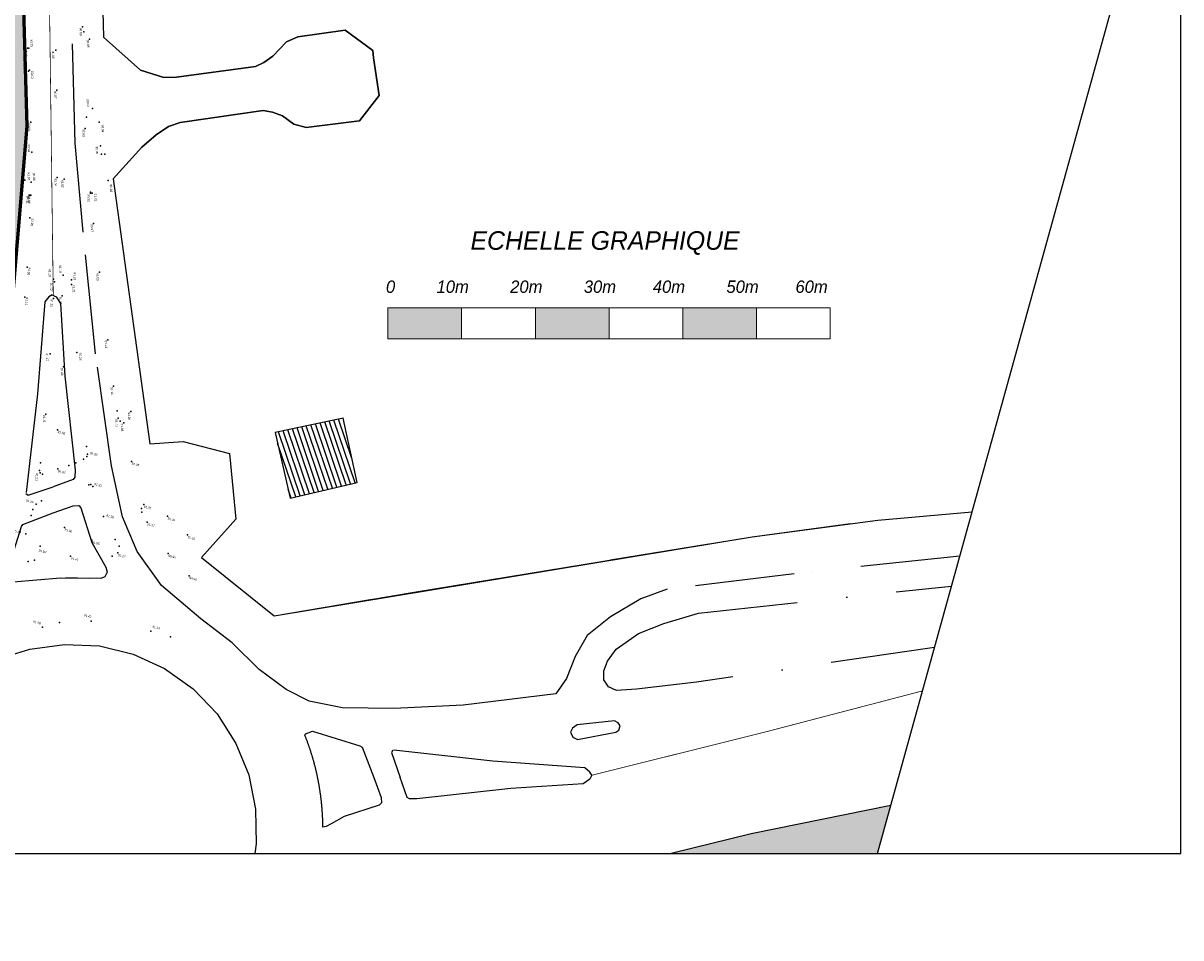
# Model space of a CAD drawing. Header units: centimetres. Extents: x 100159 to 224542, y -77011 to -2159.
# Tile 148 of 149: x 208835 to 224542, y -26326 to -13919. Entities that reach past the tile are written whole.
import ezdxf
from ezdxf.enums import TextEntityAlignment as Align
from ezdxf.xclip import XClip

# ---------------------------------------------------------------- set-up
doc = ezdxf.new("R2010")
doc.units = ezdxf.units.CM
doc.header["$XCLIPFRAME"] = 2
doc.linetypes.add('DASHDOT', pattern=[25.4, 12.7, -6.35, 0, -6.35])
doc.linetypes.add('Grille', pattern=[0.4, 0.2, -0.2])
doc.layers.get('0').update_dxf_attribs({"lineweight": 5})
for name, color, linetype in [('04-Pts-T', 7, 'Continuous'), ('04-Pts-T-Alt', 190, 'Continuous'), ('10', 252, 'Continuous'), ('15', 252, 'Continuous'), ('23', 63, 'Continuous'), ('DDL-PLAN MASSE PAYSAGE', 7, 'Continuous')]:
    doc.layers.add(name, color=color, linetype=linetype)
doc.layers.add('10 - PREAU - AUVENT', color=7, linetype='Continuous', lineweight=15, true_color=0xd5ba98)
doc.layers.add('24', color=7, linetype='Continuous', lineweight=15, true_color=0x99ad58)
doc.layers.add('22', color=250, linetype='Continuous', lineweight=60)
doc.layers.add('DDL-TEXTE', color=7, linetype='Continuous', lineweight=9)
doc.styles.add('Century Gothic italic', font='GOTHICI.TTF')
doc.styles.get("Standard").update_dxf_attribs({"font": 'arial.ttf'})

# ---------------------------------------------------------------- blocks, each defined once
blk = doc.blocks.new('17.07 CADASTRE')
at = {"layer": '15'}
h = blk.add_hatch(dxfattribs=at)
h.set_pattern_fill('ANSI31', color=252, scale=0.188172, angle=79.2095)
h.set_pattern_definition([(124.20954, (-395.85695, 19.11394), (-0.49407933, -0.3358963), [])])
h.paths.add_polyline_path([(298.11, 205.44), (305.78, 209.67), (301.89, 217.11), (294, 213)])
at = {"layer": '23'}
h = blk.add_hatch(dxfattribs=at)
h.set_pattern_fill('CROSS', color=9, scale=0.122312, angle=-74.5126)
h.set_pattern_definition([(285.487436, (-1752.3689, 119.6183), (0.95587097, -0.5410825), [0.38833935, -1.16501804]), (15.487436, (-1752.5042, 119.37936), (0.5410825, 0.95587097), [0.38833935, -1.16501804])])
h.paths.add_polyline_path([(296.56, 77.11), (237.11, 55.33), (234.33, 63.89), (230.22, 79.22), (287.33, 104.78), (286, 108.67), (283.76, 107.68), (283.59, 107.68), (284.56, 108.11), (281.78, 113.78), (279.56, 117), (276.89, 119.56), (274.22, 121.22), (271, 122.22), (267.22, 123.78), (264.11, 125.44), (253.89, 127.67), (249.22, 128.44), (241, 128.11), (233.11, 127.44), (216.89, 124.44), (201.67, 120.78), (176.22, 114.11), (165.56, 111.11), (124.56, 102.44), (122.33, 102.22), (76.78, 95.67), (65.22, 94.33), (35.44, 90.11), (31.67, 89.67), (13.22, 87.02), (13.22, 11), (305.95, 11), (306.33, 20.89), (306.46, 20.91), (306.78, 27.44), (306.56, 41.22), (304.89, 48.67)])
h.paths.add_polyline_path([(382.44, 188.11), (366.22, 179.89), (324.33, 156.22), (321.56, 150.11), (319.89, 143.22), (318.44, 140), (316.33, 136.44), (312.89, 132.22), (311, 129.56), (309.67, 127), (309.22, 124.89), (309.11, 121.56), (313, 67.11), (320.89, 34.56), (323.89, 23), (326.72, 11), (382.44, 11)])
h.paths.add_polyline_path([(114.44, 168.68), (114.56, 172.22), (114.77, 174.06), (114.89, 176.11), (115.44, 180), (117, 187), (119.81, 200.74), (131.78, 243.33), (132.67, 246.89), (134.33, 259.78), (123.89, 263.89), (95.59, 275.59), (95.78, 276.11), (116.44, 322.67), (114.87, 324.74), (110, 330.78), (101, 340.11), (94.78, 345.89), (88.11, 351.33), (84.33, 354.22), (77.67, 358.67), (70, 363), (64.67, 366.78), (62.67, 368.56), (61, 370.78), (59.67, 373.33), (57.44, 376.44), (55, 379.89), (50.44, 384.11), (47.78, 386.11), (42.89, 389.33), (34.78, 392.22), (29.78, 390.22), (28, 389.11), (23.44, 385.11), (19.6, 381.15), (45.33, 361.11), (41.87, 356.75), (41.56, 357), (39.11, 354), (13.22, 374.34), (13.22, 359.89), (17.11, 358.44), (17.56, 359.44), (21.11, 358), (20.78, 357), (22.56, 356.33), (22.89, 357.33), (29.22, 354.89), (26.33, 347.67), (22.89, 349), (21.56, 345.67), (17.89, 347.11), (18.56, 348.89), (13.22, 350.98), (13.22, 268.87), (22.44, 266.33), (20.33, 258.44), (13.22, 260.47), (13.22, 114.19), (18.44, 116), (18.89, 112.78), (28.89, 113.33), (38.67, 115.78), (41.33, 115.78), (59.33, 118.67), (82, 120.33), (98.22, 123.11), (115.89, 127.89), (114.89, 141.89), (114.85, 142.7), (114.56, 146.67), (114.43, 152.18), (114.22, 157), (114.26, 160.23), (114.22, 161.89), (114.12, 164.5), (114.33, 166.89)])
h.paths.add_polyline_path([(35.89, 199), (33.22, 200.11), (35, 204.22), (37.56, 203)], flags=16)
h.paths.add_polyline_path([(48.22, 318.56), (43.78, 319.56), (44.33, 321.78), (38.89, 323), (39, 323.78), (35, 324.67), (35.11, 325.33), (31.56, 326.11), (33.44, 334.67), (40.44, 333), (40.22, 332.11), (43.22, 331.44), (42.89, 330), (46, 329.33), (49, 342.56), (55.11, 337.44), (53, 328.56), (50.67, 329.11)], flags=16)
h.paths.add_polyline_path([(23.89, 322.56), (20.56, 323.22), (21.11, 326.22), (24.56, 325.56)], flags=16)
h.paths.add_polyline_path([(19.67, 324.11), (14.11, 325.22), (14.56, 327.89), (20.22, 326.78)], flags=16)
h.paths.add_polyline_path([(57.56, 349), (56.56, 349.78), (56, 349.11), (53.67, 350.78), (54, 351.44), (50.56, 354.11), (52.89, 357.33), (53.67, 356.89), (54.44, 358), (53.78, 358.56), (59.67, 366.33), (64.44, 362.56), (60.44, 357.11), (64.44, 353.78), (61.89, 350.56), (59.89, 352.11)], flags=16)
h.paths.add_polyline_path([(38.67, 373.44), (35.78, 375.89), (35.44, 375.56), (32.33, 378), (33.11, 379.11), (30, 381.44), (32.44, 384.78), (35.56, 382.22), (36, 382.89), (36.89, 382.33), (37.89, 383.67), (40.44, 381.44), (42.89, 384.67), (47.78, 380.89), (42.89, 374.56), (40.78, 376.22)], flags=16)
h.paths.add_polyline_path([(64.78, 393.22), (55, 404.11), (51.33, 405.89), (50, 405.22), (47.89, 404.56), (45.56, 404.56), (44.78, 404.67), (43.89, 405.11), (34.78, 392.22), (42.89, 389.33), (47.78, 386.11), (50.44, 384.11), (55, 379.89), (57.44, 376.44), (59.67, 373.33), (61, 370.78), (62.67, 368.56), (64.67, 366.78), (70, 363), (77.67, 358.67), (84.33, 354.22), (88.11, 351.33), (94.78, 345.89), (101, 340.11), (110, 330.78), (112.55, 327.62), (117, 349.11), (122, 359.22), (113.22, 363.67), (115.33, 367.89), (104.33, 373.44), (104.11, 373), (103.67, 373.22), (103.89, 373.67)])
h.paths.add_polyline_path([(60.67, 391.56), (67.11, 388.33), (66.33, 386.67), (70.78, 384.44), (67.33, 377.44), (61, 380.56), (61.67, 381.89), (57, 384.22)], flags=16)
h.paths.add_polyline_path([(56.11, 388.78), (44.67, 394.44), (48.11, 401.22), (52.44, 399.11), (52.56, 399.56), (55.44, 398.11), (53.89, 395), (58.11, 393)], flags=16)
h.paths.add_polyline_path([(74.33, 380.89), (79.67, 378.22), (80.33, 379.56), (83.44, 378.11), (79.33, 369.89), (70.89, 374.22)], flags=16)
h.paths.add_polyline_path([(87.44, 378.44), (92.44, 376), (90.56, 372.33), (90, 372.67), (88.56, 369.78), (93.89, 367.22), (90.67, 360.78), (81, 365.56)], flags=16)
h.paths.add_polyline_path([(97.44, 368.11), (107.67, 363.11), (104.56, 356.78), (94.33, 361.78)], flags=16)
h.paths.add_polyline_path([(109.22, 359.89), (112.44, 358.22), (111.78, 357), (113.22, 356.22), (114.44, 358.67), (117.67, 357), (111, 343.44), (106.67, 345.56), (108, 348.33), (104.44, 350.11)], flags=16)
h.paths.add_polyline_path([(138.33, 392.33), (139.44, 392.67), (142.29, 398.36), (133.89, 402.56), (137.22, 409.44), (142.67, 406.67), (143.56, 408.44), (146.6, 406.98), (147.11, 408), (146.95, 409.78), (132.14, 409.78), (130.22, 406), (122.67, 409.78), (88.63, 409.78), (92.22, 408), (85.44, 394.44), (81.67, 396.33), (82.67, 398.44), (80.56, 399.56), (81.67, 401.67), (77.44, 403.78), (80.48, 409.78), (77.24, 409.78), (74.89, 405), (69.44, 407.78), (69.89, 408.78), (67.86, 409.78), (56.29, 409.78), (58.44, 408.67), (64.44, 402), (64.89, 402.33), (65.11, 402), (64.78, 401.67), (68.22, 397.78), (70.67, 396.56), (71.67, 398.67), (76.33, 396.33), (75.33, 394.22), (83.33, 390.22), (84.33, 392.33), (89, 390), (88.22, 388.33), (88.56, 388.11), (88.44, 387.78), (96, 383.89), (97, 386), (105.44, 381.78), (104.44, 379.67), (118, 372.89), (119.06, 372.48), (121, 372.11), (123.44, 372.22), (123.33, 372.67), (123.78, 372.78), (123.89, 372.33), (124.56, 372.56), (126.5, 373.57), (127.44, 374.27), (128.11, 375.06), (128.81, 376.04), (120.78, 380.22), (120.89, 380.44), (117.44, 382.11), (119.89, 386.78), (123.22, 385.11), (123.78, 386.11), (131.91, 381.93), (136.22, 390.56), (136.42, 390.75), (136.56, 391), (137.44, 391.78)])
h.paths.add_polyline_path([(94.78, 396.22), (95.11, 397), (90.89, 399.11), (93, 403.33), (93.89, 402.89), (95.33, 405.67), (98, 404.33), (98.33, 405), (101.89, 403.11), (101.67, 402.56), (104.56, 401.11), (101.11, 394), (98.11, 395.56), (97.67, 394.67)], flags=16)
h.paths.add_polyline_path([(104.78, 389.44), (108.22, 396.33), (118.67, 391.22), (115.67, 385.22), (112.89, 386.56), (112.44, 385.67)], flags=16)
at = {"color": 0, "linetype": 'Continuous'}
for points in [[(13.22, 11), (382.44, 11), (382.44, 409.78), (13.22, 409.78), (13.22, 11)], [(249, 289.89), (259.44, 255.78)], [(288.89, 264.89), (283.33, 262.44), (282.11, 261.44), (280.89, 259.22), (280, 258.11), (279.11, 257.33), (269.78, 253.33), (268.22, 252.89), (265.11, 253), (259.44, 255.78)], [(259.44, 255.78), (265.11, 253), (268.22, 252.89), (269.78, 253.33), (279.11, 257.33), (280, 258.11), (280.89, 259.22), (282.11, 261.44), (283.33, 262.44), (288.89, 264.89)], [(265.44, 238.67), (267.89, 243.56), (269.22, 245.56), (270.44, 247), (271.78, 247.89), (281.56, 252.22), (282.78, 252.33), (284.11, 252.22), (285.78, 251.56), (287.44, 251.56), (293.78, 254.22), (295.33, 258), (293.33, 262.44), (293, 263.33), (288.89, 264.89)], [(288.89, 264.89), (293, 263.33), (293.33, 262.44)], [(293.33, 262.44), (295.33, 258), (293.78, 254.22), (287.44, 251.56), (285.78, 251.56), (284.11, 252.22), (282.78, 252.33), (281.56, 252.22), (271.78, 247.89), (270.44, 247), (269.22, 245.56), (267.89, 243.56), (265.44, 238.67), (279, 207.33), (283, 208.78)], [(356.22, 216.44), (371.11, 222.78), (382.44, 227.01)], [(279, 207.33), (283, 208.78), (289.11, 208.89), (292.11, 201), (289.22, 195.11), (300.11, 190.44), (356.22, 216.44)], [(382.44, 188.11), (366.22, 179.89), (324.33, 156.22), (321.56, 150.11), (319.89, 143.22), (318.44, 140), (316.33, 136.44), (312.89, 132.22), (311, 129.56), (309.67, 127), (309.22, 124.89), (309.11, 121.56), (313, 67.11), (320.89, 34.56), (323.89, 23), (326.72, 11)]]:
    blk.add_lwpolyline(points, dxfattribs=at)
at = {"color": 0, "linetype": 'DASHDOT'}
for points in [[(382.44, 221.14), (362.67, 213.33), (347.56, 207.11), (344.67, 205), (341.56, 201.78), (339.33, 198.67), (338.56, 195.67), (338.22, 192.67), (337.44, 190.44), (326.44, 185.89), (318, 183.11), (311.67, 181.44), (307.33, 181.11), (304.11, 181.78), (300.11, 183.33), (295.89, 185.67), (291.22, 187.56), (285.22, 190.33), (281.11, 193.67), (278.11, 197.44), (275, 203.33), (269.22, 216.56), (263.56, 231.11), (259.56, 241.78), (236.11, 317.67)], [(356.22, 216.44), (371.11, 222.78), (382.44, 227.01)], [(261.89, 222.33), (261.56, 222), (261.22, 221.22), (263.44, 209.67), (265.44, 197), (265.78, 196.89), (268.56, 198.78)], [(261.89, 222.33), (262.44, 222.22), (263.22, 221.56), (266.22, 212.78), (270.67, 201.56), (270.89, 200.67), (270.78, 200.33), (268.56, 198.78)], [(316.56, 198.11), (356.22, 216.44)], [(382.44, 209.04), (381.89, 208.78), (354.33, 196.67), (347.22, 193.78), (344.78, 192.89), (343.67, 193.11), (342.89, 193.78), (342.56, 194.89), (342.67, 196.22), (343.33, 198), (345.56, 200.67), (348.33, 202.78), (352.22, 205.22), (382.44, 217.18)], [(279, 207.33), (283, 208.78), (289.11, 208.89), (292.11, 201), (289.22, 195.11), (300.11, 190.44), (316.56, 198.11)], [(269.44, 195.56), (271.67, 197.11), (272.33, 197.33), (272.67, 197.11), (275.22, 193.22), (277.78, 190.67), (278.11, 190.11), (278, 189.44), (277.56, 189.11), (272.56, 187.78)], [(272.56, 187.78), (266.89, 185.67), (266.33, 185.67), (265.78, 186.44), (266, 192.78), (266.11, 193.11), (269.44, 195.56)], [(341.11, 187.33), (340.67, 186.78), (340.56, 186.22), (341, 185.67), (341.67, 185.56), (346.11, 187.78), (346.44, 188.11), (346.44, 188.67), (346.11, 189), (345.56, 189.11), (341.11, 187.33)], [(344.64, 181.65), (344.3, 181.98), (343.52, 182.31), (331.98, 180.02), (319.32, 177.95), (319.22, 177.62), (321.12, 174.85)], [(268.78, 176.44), (271.22, 178), (275.33, 179.78), (279.67, 180.78), (284.11, 180.89), (288.44, 180.22), (292.67, 178.67), (296.44, 176.44), (299.78, 173.44), (302.44, 170), (304.44, 166), (305.67, 161.78), (306.11, 158.89), (306, 155.89), (305.33, 151.56), (303.89, 147.33)], [(344.64, 181.65), (344.53, 181.1), (343.87, 180.31), (335.11, 177.26), (323.91, 172.76), (323.02, 172.53), (322.69, 172.64), (321.12, 174.85)], [(308, 176.77), (308, 177), (308.77, 177.56), (315.11, 177.37), (315.44, 177.26), (317.9, 173.94)], [(317.9, 173.94), (319.47, 171.73), (319.7, 171.07), (319.48, 170.73), (315.6, 168.15), (314.24, 166.78), (313.69, 166.29), (313.32, 166.11)]]:
    blk.add_lwpolyline(points, dxfattribs=at)
at = {"color": 7, "linetype": 'Continuous'}
for points in [[(356.22, 216.44), (371.11, 222.78), (382.44, 227.01)], [(316.56, 198.11), (356.22, 216.44)], [(279, 207.33), (283, 208.78), (289.11, 208.89), (292.11, 201), (289.22, 195.11), (300.11, 190.44), (316.56, 198.11)]]:
    blk.add_lwpolyline(points, dxfattribs=at)
blk.add_lwpolyline([(298.11, 205.44), (305.78, 209.67), (301.89, 217.11), (294, 213)], close=True)
at = {"color": 0, "linetype": 'DASHDOT'}
blk.add_ellipse((282.57, 157.4), major_axis=(-10.01, 30.38), ratio=0.999272, start_param=4.669801, end_param=5.044662, dxfattribs=at)
at = {"layer": '10', "linetype": 'Grille', "ltscale": 500, "const_width": 0.0941, "flags": 128}
for points in [[(262.04, 222.3), (244.86, 281.35), (237.14, 303.35), (232.27, 321.48), (226.85, 341.7), (223.6, 364.22), (221.44, 382.56), (221.49, 390.28), (221.56, 402.33), (222.09, 409.78)], [(344.64, 181.65), (364.33, 192.78), (382.44, 203.29)]]:
    blk.add_lwpolyline(points, dxfattribs=at)
at = {"layer": '10 - PREAU - AUVENT'}
blk.add_ellipse((282.57, 157.4), major_axis=(-10.01, 30.38), ratio=0.999272, start_param=6.167546, end_param=6.359442, dxfattribs=at)
at = {"layer": '22', "color": 0, "linetype": 'Continuous'}
blk.add_lwpolyline([(115.89, 127.89), (123.64, 128.58), (129.9, 126.5), (134.29, 125.69), (147.72, 126.5), (159.3, 128.47), (162.54, 128.58), (210.69, 143.05), (219.72, 146.76), (228.4, 151.39), (238.94, 158.8), (246.81, 164.7), (257.34, 172.92), (257.8, 173.15), (261.62, 178.59), (262.66, 181.6), (263.24, 185.42), (263.13, 187.04), (261.39, 198.04), (253.06, 242.25), (244.26, 270.84), (234.88, 302.91)], dxfattribs=at)
blk = doc.blocks.new('04-Pts-T')
at = {"color": 0}
blk.add_point((0, 0), dxfattribs=at)
at = {"layer": '04-Pts-T-Alt'}
blk.add_attdef('ALT', text='', height=0.15, dxfattribs=at).set_placement((0.1, -0.1), align=Align.TOP_LEFT)

msp = doc.modelspace()

# ---------------------------------------------------------------- hatches: boundary and pattern name
at = {"layer": '24', "true_color": 0x898989}
h = msp.add_hatch(dxfattribs=at)
h.set_pattern_fill('AR-SAND', color=252, angle=179.99948)
h.set_pattern_definition([(217.499484, (0.38, 29043.17), (1.59959, -48.941337), [0, -38.607999, 0, -43.179999, 0, -41.274999]), (187.499484, (0.38, 29043.17), (-44.952973, -71.682103), [0, -20.827999, 0, -34.797999, 0, -13.3349996]), (147.499483, (31.622, 29043.17), (-79.099236, -0.143005), [0, -12.6999996, 0, -45.7199986, 0, -59.689998]), (137.499483, (31.62, 29043.17), (-76.355844, -22.292243), [0, -6.35, 0, -29.971999, 0, -34.289999])])
edge = h.paths.add_edge_path()
edge.add_line((208786, -11169.3), (208776.8, -11086.3))
edge.add_line((208776.8, -11086.3), (208764.2, -10988.2))
edge.add_line((208764.2, -10988.2), (208749.9, -10890.9))
edge.add_line((208749.9, -10890.9), (208733.5, -10794.8))
edge.add_line((208733.5, -10794.8), (208714.7, -10700.1))
edge.add_line((208714.7, -10700.1), (208693.2, -10607.3))
edge.add_line((208693.2, -10607.3), (208668.8, -10516.8))
edge.add_line((208668.8, -10516.8), (208641.1, -10429.4))
edge.add_line((208641.1, -10429.4), (208609.9, -10345.9))
edge.add_line((208609.9, -10345.9), (208575.3, -10267.4))
edge.add_line((208575.3, -10267.4), (208537.4, -10195.1))
edge.add_line((208537.4, -10195.1), (208496.7, -10130.6))
edge.add_line((208496.7, -10130.6), (208454.5, -10075.4))
edge.add_line((208454.5, -10075.4), (208409.4, -10027.4))
edge.add_line((208409.4, -10027.4), (208358.6, -9983.4))
edge.add_line((208358.6, -9983.4), (208302.4, -9943.8))
edge.add_line((208302.4, -9943.8), (208241.2, -9909.1))
edge.add_line((208241.2, -9909.1), (208227.2, -9902.8))
edge.add_arc((207978.7, -10663.3), 800, 71.90186, 73.46058)
edge.add_line((208206.4, -9896.4), (208304.6, -12834.2))
edge.add_line((208304.6, -12834.2), (208300.4, -14543.9))
edge.add_line((208300.4, -14543.9), (208277.5, -16677.7))
edge.add_line((208277.5, -16677.7), (208228.3, -17152.2))
edge.add_line((208228.3, -17152.2), (208281.6, -18398.8))
edge.add_line((208281.6, -18398.8), (208001.5, -20372))
edge.add_line((208001.5, -20372), (207668.1, -21358.6))
edge.add_line((207668.1, -21358.6), (206774.5, -22345.2))
edge.add_line((206774.5, -22345.2), (204987.3, -22971.8))
edge.add_line((204987.3, -22971.8), (202093.2, -23611.8))
edge.add_line((202093.2, -23611.8), (199906, -23838.4))
edge.add_line((199906, -23838.4), (197745.4, -23918.4))
edge.add_line((197745.4, -23918.4), (196398.4, -23771.7))
edge.add_line((196398.4, -23771.7), (195384.8, -23478.4))
edge.add_line((195384.8, -23478.4), (193984.4, -23291.7))
edge.add_line((193984.4, -23291.7), (192717.4, -22851.7))
edge.add_line((192717.4, -22851.7), (192370.7, -22718.4))
edge.add_line((192370.7, -22718.4), (191593.9, -23134.9))
edge.add_line((191593.9, -23134.9), (192407.9, -23283.8))
edge.add_line((192407.9, -23283.8), (192989, -23674.7))
edge.add_line((192989, -23674.7), (193416.6, -23882.5))
edge.add_line((193416.6, -23882.5), (194814.9, -24180.6))
edge.add_line((194814.9, -24180.6), (196056.4, -24307.6))
edge.add_line((196056.4, -24307.6), (196391.6, -24387.7))
edge.add_line((196391.6, -24387.7), (201734.5, -24272.4))
edge.add_line((201734.5, -24272.4), (202764.4, -24149.2))
edge.add_line((202764.4, -24149.2), (203785, -23921.4))
edge.add_line((203785, -23921.4), (205074.2, -23461.6))
edge.add_line((205074.2, -23461.6), (206048, -23080.3))
edge.add_line((206048, -23080.3), (207360.2, -22537.5))
edge.add_line((207360.2, -22537.5), (207414.2, -22526.9))
edge.add_line((207414.2, -22526.9), (207959.8, -22078.1))
edge.add_line((207959.8, -22078.1), (208151.9, -21799.4))
edge.add_line((208151.9, -21799.4), (208319.6, -21424.5))
edge.add_line((208319.6, -21424.5), (208353.8, -21255.3))
edge.add_line((208353.8, -21255.3), (208488, -20079.7))
edge.add_line((208488, -20079.7), (208889.4, -15314))
edge.add_line((208889.4, -15314), (208799.8, -12135.9))
edge.add_line((208799.8, -12135.9), (208786, -11169.3))
at = {"layer": 'DDL-TEXTE', "linetype": 'Continuous'}
h = msp.add_hatch(dxfattribs=at)
h.set_pattern_fill('ANGLE', color=256)
h.set_pattern_definition([(0, (0, 0), (0, 6.985), [5.08, -1.905]), (90, (0, 0), (-6.985, 4e-16), [5.08, -1.905])])
h.paths.add_polyline_path([(214784.3, -18201.6), (214784.3, -17779.6), (213784.3, -17779.6), (213784.3, -18201.6)])
h.paths.add_polyline_path([(216784.3, -18201.6), (216784.3, -17779.6), (215784.3, -17779.6), (215784.3, -18201.6)])
h.paths.add_polyline_path([(217784.3, -17779.6), (217784.3, -18201.6), (218784.3, -18201.6), (218784.3, -17779.6)])

# ---------------------------------------------------------------- linework, layer by layer
for p, q in [((213784.3, -17779.6), (214784.3, -17779.6)), ((214784.3, -17779.6), (214784.3, -17779.6)), ((214784.3, -17779.6), (214784.3, -18201.6)), ((215784.3, -18201.6), (215784.3, -17779.6)), ((215784.3, -17779.6), (216784.3, -17779.6)), ((216784.3, -17779.6), (216784.3, -18201.6)), ((217784.3, -18201.6), (217784.3, -17779.6)), ((217784.3, -17779.6), (218784.3, -17779.6)), ((218784.3, -17779.6), (218784.3, -18201.6)), ((219784.3, -18201.6), (219784.3, -17779.6)), ((214784.3, -18201.6), (215784.3, -18201.6)), ((216784.3, -18201.6), (217784.3, -18201.6)), ((218784.3, -18201.6), (219784.3, -18201.6))]:
    msp.add_line(p, q, dxfattribs=at)
msp.add_lwpolyline([(213784.3, -17779.6), (219784.3, -17779.6), (219784.3, -18201.6), (213784.3, -18201.6)], close=True, dxfattribs=at)

# ---------------------------------------------------------------- block references
at = {"layer": '04-Pts-T'}
ref = msp.add_blockref('04-Pts-T', (209639.7, -13970.7, 9063), dxfattribs=dict(at, xscale=99.99999999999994, yscale=99.99999999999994, zscale=99.99999999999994, rotation=272.3074804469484))
ref.add_attrib('ALT', '90.63', dxfattribs={"layer": '04-Pts-T-Alt', "height": 30, "rotation": 272.30748}).set_placement((209630.1, -13981, 9063), align=Align.TOP_LEFT)
at = {"layer": '04-Pts-T', "xscale": 99.99999999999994, "yscale": 99.99999999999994, "zscale": 99.99999999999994}
for p, rotation in [((209660.4, -14034.5), 272.3074804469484), ((209695.3, -15195.1), 345.2074804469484), ((209896.4, -15696.7), 345.2074804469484), ((209943.8, -15694), 345.2074804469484), ((209749.3, -16213), 345.2074804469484), ((210110.1, -19178.5), 345.2074804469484), ((210152.8, -19318.9), 345.2074804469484), ((209696.3, -19661.6, 9133), 345.2074804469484), ((209070.4, -19884.5, 9132), 272.3074804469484), ((209452.6, -19917.8, 9138), 345.2074804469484), ((209548.1, -19882.1), 345.2074804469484), ((209654.1, -19834.9, 9136), 345.2074804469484), ((209698.6, -19798.4), 345.2074804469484), ((209065.8, -20019.5), 345.2074804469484), ((209096.9, -20035.3, 9135), 345.2074804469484), ((209724.9, -20179.3, 9133), 345.2074804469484), ((209779, -20205.4, 9131), 345.2074804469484), ((209083, -20398.6, 9139), 345.2074804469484), ((208964.8, -20518, 9139), 345.2074804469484), ((210439.8, -20501.2), 345.2074804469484), ((210443.7, -20553.8, 9109), 345.2074804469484), ((208944.6, -20599.1), 345.2074804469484), ((210084, -20923.3, 9125), 345.2074804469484), ((210136.1, -21014.2, 9125), 345.2074804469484), ((208987, -21203.6), 345.2074804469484), ((210040.7, -21147.3, 9131), 345.2074804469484), ((208902.5, -21221.4, 9154), 345.2074804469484), ((209328.9, -22048.1, 9158), 345.2074804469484), ((210835.1, -22244.2, 9101), 345.2074804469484)]:
    msp.add_blockref('04-Pts-T', p, dxfattribs=dict(at, rotation=rotation))
at = {"layer": '04-Pts-T'}
ref = msp.add_blockref('04-Pts-T', (209736.9, -14134.8, 9065), dxfattribs=dict(at, xscale=99.99999999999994, yscale=99.99999999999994, zscale=99.99999999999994, rotation=272.3074804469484))
ref.add_attrib('ALT', '90.65', dxfattribs={"layer": '04-Pts-T-Alt', "height": 30, "rotation": 272.30748}).set_placement((209727.3, -14145.2, 9065), align=Align.TOP_LEFT)
ref = msp.add_blockref('04-Pts-T', (208895.6, -14257.1, 9078), dxfattribs=dict(at, xscale=99.99999999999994, yscale=99.99999999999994, zscale=99.99999999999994, rotation=272.3074804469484))
ref.add_attrib('ALT', '90.78', dxfattribs={"layer": '04-Pts-T-Alt', "height": 30, "rotation": 272.30748}).set_placement((208886, -14267.5, 9078), align=Align.TOP_LEFT)
ref = msp.add_blockref('04-Pts-T', (208909.8, -14256.6, 9075), dxfattribs=dict(at, xscale=99.99999999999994, yscale=99.99999999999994, zscale=99.99999999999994, rotation=272.3074804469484))
ref.add_attrib('ALT', '90.75', dxfattribs={"layer": '04-Pts-T-Alt', "height": 30, "rotation": 272.30748}).set_placement((208960.8, -14138.4, 9075), align=Align.TOP_LEFT)
ref = msp.add_blockref('04-Pts-T', (209276.2, -14284.8, 9080), dxfattribs=dict(at, xscale=99.99999999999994, yscale=99.99999999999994, zscale=99.99999999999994, rotation=272.3074804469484))
ref.add_attrib('ALT', '90.80', dxfattribs={"layer": '04-Pts-T-Alt', "height": 30, "rotation": 272.30748}).set_placement((209254.2, -14294.1, 9080), align=Align.TOP_LEFT)
ref = msp.add_blockref('04-Pts-T', (208907.4, -14568.6, 9083), dxfattribs=dict(at, xscale=99.99999999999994, yscale=99.99999999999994, zscale=99.99999999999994, rotation=272.3074804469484))
ref.add_attrib('ALT', '90.83', dxfattribs={"layer": '04-Pts-T-Alt', "height": 30, "rotation": 272.30748}).set_placement((208866.7, -14458.6, 9083), align=Align.TOP_LEFT)
ref = msp.add_blockref('04-Pts-T', (208921.5, -14558.1, 9080), dxfattribs=dict(at, xscale=99.99999999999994, yscale=99.99999999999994, zscale=99.99999999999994, rotation=272.3074804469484))
ref.add_attrib('ALT', '90.80', dxfattribs={"layer": '04-Pts-T-Alt', "height": 30, "rotation": 272.30748}).set_placement((208971.5, -14567.8, 9080), align=Align.TOP_LEFT)
ref = msp.add_blockref('04-Pts-T', (209294.1, -14826.4, 9087), dxfattribs=dict(at, xscale=99.99999999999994, yscale=99.99999999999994, zscale=99.99999999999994, rotation=272.3074804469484))
ref.add_attrib('ALT', '90.87', dxfattribs={"layer": '04-Pts-T-Alt', "height": 30, "rotation": 272.30748}).set_placement((209284.6, -14836.8, 9087), align=Align.TOP_LEFT)
ref = msp.add_blockref('04-Pts-T', (209777.4, -15075.7, 9082), dxfattribs=dict(at, xscale=99.99999999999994, yscale=99.99999999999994, zscale=99.99999999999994, rotation=272.3074804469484))
ref.add_attrib('ALT', '90.82', dxfattribs={"layer": '04-Pts-T-Alt', "height": 30, "rotation": 272.30748}).set_placement((209726.4, -14947.7, 9082), align=Align.TOP_LEFT)
ref = msp.add_blockref('04-Pts-T', (208939.9, -15262.8, 9088), dxfattribs=dict(at, xscale=99.99999999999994, yscale=99.99999999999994, zscale=99.99999999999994, rotation=272.3074804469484))
ref.add_attrib('ALT', '90.88', dxfattribs={"layer": '04-Pts-T-Alt', "height": 30, "rotation": 272.30748}).set_placement((208930.3, -15273.2, 9088), align=Align.TOP_LEFT)
ref = msp.add_blockref('04-Pts-T', (209677.9, -15346.1, 9083), dxfattribs=dict(at, xscale=99.99999999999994, yscale=99.99999999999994, zscale=99.99999999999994, rotation=272.3074804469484))
ref.add_attrib('ALT', '90.83', dxfattribs={"layer": '04-Pts-T-Alt', "height": 30, "rotation": 272.30748}).set_placement((209668.3, -15356.5, 9083), align=Align.TOP_LEFT)
ref = msp.add_blockref('04-Pts-T', (209867.4, -15261.5, 9094), dxfattribs=dict(at, xscale=99.99999999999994, yscale=99.99999999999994, zscale=99.99999999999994, rotation=272.3074804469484))
ref.add_attrib('ALT', '90.94', dxfattribs={"layer": '04-Pts-T-Alt', "height": 30, "rotation": 272.30748}).set_placement((209928.4, -15295.5, 9094), align=Align.TOP_LEFT)
ref = msp.add_blockref('04-Pts-T', (208951.3, -15667.4, 9094), dxfattribs=dict(at, xscale=99.99999999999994, yscale=99.99999999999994, zscale=99.99999999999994, rotation=272.3074804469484))
ref.add_attrib('ALT', '90.94', dxfattribs={"layer": '04-Pts-T-Alt', "height": 30, "rotation": 272.30748}).set_placement((208925.6, -15562.3, 9094), align=Align.TOP_LEFT)
ref = msp.add_blockref('04-Pts-T', (209886.4, -15582.4, 9085), dxfattribs=dict(at, xscale=99.99999999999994, yscale=99.99999999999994, zscale=99.99999999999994, rotation=272.3074804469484))
ref.add_attrib('ALT', '90.85', dxfattribs={"layer": '04-Pts-T-Alt', "height": 30, "rotation": 272.30748}).set_placement((209848.6, -15591.8, 9085), align=Align.TOP_LEFT)
ref = msp.add_blockref('04-Pts-T', (208856.2, -16050.5, 9107), dxfattribs=dict(at, xscale=99.99999999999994, yscale=99.99999999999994, zscale=99.99999999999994, rotation=272.3074804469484))
ref.add_attrib('ALT', '91.07', dxfattribs={"layer": '04-Pts-T-Alt', "height": 30, "rotation": 272.30748}).set_placement((208924.4, -15943.9, 9107), align=Align.TOP_LEFT)
ref = msp.add_blockref('04-Pts-T', (208945.3, -16073.6, 9098), dxfattribs=dict(at, xscale=99.99999999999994, yscale=99.99999999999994, zscale=99.99999999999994, rotation=272.3074804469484))
ref.add_attrib('ALT', '90.98', dxfattribs={"layer": '04-Pts-T-Alt', "height": 30, "rotation": 272.30748}).set_placement((208995.2, -15949, 9098), align=Align.TOP_LEFT)
ref = msp.add_blockref('04-Pts-T', (209297.8, -16014.5, 9104), dxfattribs=dict(at, xscale=99.99999999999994, yscale=99.99999999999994, zscale=99.99999999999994, rotation=272.3074804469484))
ref.add_attrib('ALT', '91.04', dxfattribs={"layer": '04-Pts-T-Alt', "height": 30, "rotation": 272.30748}).set_placement((209288.2, -16024.9, 9104), align=Align.TOP_LEFT)
ref = msp.add_blockref('04-Pts-T', (209390.9, -16033.6, 9102), dxfattribs=dict(at, xscale=99.99999999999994, yscale=99.99999999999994, zscale=99.99999999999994, rotation=272.3074804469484))
ref.add_attrib('ALT', '91.02', dxfattribs={"layer": '04-Pts-T-Alt', "height": 30, "rotation": 272.30748}).set_placement((209381.3, -16044, 9102), align=Align.TOP_LEFT)
ref = msp.add_blockref('04-Pts-T', (209990.3, -16054.7, 9083), dxfattribs=dict(at, xscale=99.99999999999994, yscale=99.99999999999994, zscale=99.99999999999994, rotation=272.3074804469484))
ref.add_attrib('ALT', '90.83', dxfattribs={"layer": '04-Pts-T-Alt', "height": 30, "rotation": 272.30748}).set_placement((210040.6, -16107, 9083), align=Align.TOP_LEFT)
ref = msp.add_blockref('04-Pts-T', (208914.3, -16252.5, 9111), dxfattribs=dict(at, xscale=99.99999999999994, yscale=99.99999999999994, zscale=99.99999999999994, rotation=272.3074804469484))
ref.add_attrib('ALT', '91.11', dxfattribs={"layer": '04-Pts-T-Alt', "height": 30, "rotation": 272.30748}).set_placement((208904.7, -16262.9, 9111), align=Align.TOP_LEFT)
ref = msp.add_blockref('04-Pts-T', (208928.3, -16251.2, 9097), dxfattribs=dict(at, xscale=99.99999999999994, yscale=99.99999999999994, zscale=99.99999999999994, rotation=272.3074804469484))
ref.add_attrib('ALT', '90.97', dxfattribs={"layer": '04-Pts-T-Alt', "height": 30, "rotation": 272.30748}).set_placement((208918.7, -16261.6, 9097), align=Align.TOP_LEFT)
ref = msp.add_blockref('04-Pts-T', (208939.7, -16252.2, 9101), dxfattribs=dict(at, xscale=99.99999999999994, yscale=99.99999999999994, zscale=99.99999999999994, rotation=272.3074804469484))
ref.add_attrib('ALT', '91.01', dxfattribs={"layer": '04-Pts-T-Alt', "height": 30, "rotation": 272.30748}).set_placement((208930.1, -16262.6, 9101), align=Align.TOP_LEFT)
ref = msp.add_blockref('04-Pts-T', (209746.8, -16225.8, 9092), dxfattribs=dict(at, xscale=99.99999999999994, yscale=99.99999999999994, zscale=99.99999999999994, rotation=272.3074804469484))
ref.add_attrib('ALT', '90.92', dxfattribs={"layer": '04-Pts-T-Alt', "height": 30, "rotation": 272.30748}).set_placement((209737.2, -16236.2, 9092), align=Align.TOP_LEFT)
ref = msp.add_blockref('04-Pts-T', (209772.7, -16223.8, 9102), dxfattribs=dict(at, xscale=99.99999999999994, yscale=99.99999999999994, zscale=99.99999999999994, rotation=272.3074804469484))
ref.add_attrib('ALT', '91.02', dxfattribs={"layer": '04-Pts-T-Alt', "height": 30, "rotation": 272.30748}).set_placement((209830.9, -16230.2, 9102), align=Align.TOP_LEFT)
ref = msp.add_blockref('04-Pts-T', (208924.1, -16559.9, 9105), dxfattribs=dict(at, xscale=100, yscale=100, zscale=100, rotation=263.3074804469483))
ref.add_attrib('ALT', '91.05', dxfattribs={"layer": '04-Pts-T-Alt', "height": 30, "rotation": 263.30748}).set_placement((208979.1, -16571.3, 9105), align=Align.TOP_LEFT)
ref = msp.add_blockref('04-Pts-T', (209791.3, -16635.8, 9097), dxfattribs=dict(at, xscale=99.99999999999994, yscale=99.99999999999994, zscale=99.99999999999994, rotation=272.3074804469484))
ref.add_attrib('ALT', '90.97', dxfattribs={"layer": '04-Pts-T-Alt', "height": 30, "rotation": 272.30748}).set_placement((209781.8, -16646.2, 9097), align=Align.TOP_LEFT)
ref = msp.add_blockref('04-Pts-T', (208887.7, -17226.7, 9108), dxfattribs=dict(at, xscale=100, yscale=100, zscale=100, rotation=263.3074804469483))
ref.add_attrib('ALT', '91.08', dxfattribs={"layer": '04-Pts-T-Alt', "height": 30, "rotation": 263.30748}).set_placement((208934.5, -17235.3, 9108), align=Align.TOP_LEFT)
ref = msp.add_blockref('04-Pts-T', (209246.8, -17390, 9119), dxfattribs=dict(at, xscale=99.99999999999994, yscale=99.99999999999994, zscale=99.99999999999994, rotation=272.3074804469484))
ref.add_attrib('ALT', '91.19', dxfattribs={"layer": '04-Pts-T-Alt', "height": 30, "rotation": 272.30748}).set_placement((209209.3, -17255, 9119), align=Align.TOP_LEFT)
ref = msp.add_blockref('04-Pts-T', (209376.3, -17337.7, 9119), dxfattribs=dict(at, xscale=99.99999999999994, yscale=99.99999999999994, zscale=99.99999999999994, rotation=272.3074804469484))
ref.add_attrib('ALT', '91.19', dxfattribs={"layer": '04-Pts-T-Alt', "height": 30, "rotation": 272.30748}).set_placement((209351.7, -17200.7, 9119), align=Align.TOP_LEFT)
ref = msp.add_blockref('04-Pts-T', (209258.1, -17428.7, 9120), dxfattribs=dict(at, xscale=99.99999999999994, yscale=99.99999999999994, zscale=99.99999999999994, rotation=272.3074804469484))
ref.add_attrib('ALT', '91.20', dxfattribs={"layer": '04-Pts-T-Alt', "height": 30, "rotation": 272.30748}).set_placement((209229.8, -17439, 9120), align=Align.TOP_LEFT)
ref = msp.add_blockref('04-Pts-T', (209491.3, -17402.4, 9119), dxfattribs=dict(at, xscale=99.99999999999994, yscale=99.99999999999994, zscale=99.99999999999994, rotation=272.3074804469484))
ref.add_attrib('ALT', '91.19', dxfattribs={"layer": '04-Pts-T-Alt', "height": 30, "rotation": 272.30748}).set_placement((209547.9, -17300.5, 9119), align=Align.TOP_LEFT)
ref = msp.add_blockref('04-Pts-T', (209869.7, -17296.4, 9103), dxfattribs=dict(at, xscale=99.99999999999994, yscale=99.99999999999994, zscale=99.99999999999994, rotation=272.3074804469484))
ref.add_attrib('ALT', '91.03', dxfattribs={"layer": '04-Pts-T-Alt', "height": 30, "rotation": 272.30748}).set_placement((209860.1, -17306.7, 9103), align=Align.TOP_LEFT)
ref = msp.add_blockref('04-Pts-T', (209490.9, -17462.6), dxfattribs=dict(at, xscale=99.99999999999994, yscale=99.99999999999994, zscale=99.99999999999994, rotation=272.3074804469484))
ref.add_attrib('ALT', '91.21', dxfattribs={"layer": '04-Pts-T-Alt', "height": 30, "rotation": 272.30748}).set_placement((209534.9, -17469.2), align=Align.TOP_LEFT)
ref = msp.add_blockref('04-Pts-T', (208858, -17636.3, 9111), dxfattribs=dict(at, xscale=100, yscale=100, zscale=100, rotation=263.3074804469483))
ref.add_attrib('ALT', '91.11', dxfattribs={"layer": '04-Pts-T-Alt', "height": 30, "rotation": 263.30748}).set_placement((208902.9, -17641.6, 9111), align=Align.TOP_LEFT)
ref = msp.add_blockref('04-Pts-T', (209245, -17654.2, 9122), dxfattribs=dict(at, xscale=99.99999999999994, yscale=99.99999999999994, zscale=99.99999999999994, rotation=272.3074804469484))
ref.add_attrib('ALT', '91.22', dxfattribs={"layer": '04-Pts-T-Alt', "height": 30, "rotation": 272.30748}).set_placement((209235.4, -17664.6, 9122), align=Align.TOP_LEFT)
ref = msp.add_blockref('04-Pts-T', (209364.2, -17618.8, 9138), dxfattribs=dict(at, xscale=99.99999999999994, yscale=99.99999999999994, zscale=99.99999999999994, rotation=272.3074804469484))
ref.add_attrib('ALT', '91.38', dxfattribs={"layer": '04-Pts-T-Alt', "height": 30, "rotation": 272.30748}).set_placement((209354.6, -17629.2, 9138), align=Align.TOP_LEFT)
ref = msp.add_blockref('04-Pts-T', (209981.7, -18212.3, 9113), dxfattribs=dict(at, xscale=99.99999999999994, yscale=99.99999999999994, zscale=99.99999999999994, rotation=272.3074804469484))
ref.add_attrib('ALT', '91.13', dxfattribs={"layer": '04-Pts-T-Alt', "height": 30, "rotation": 272.30748}).set_placement((209972.1, -18222.7, 9113), align=Align.TOP_LEFT)
ref = msp.add_blockref('04-Pts-T', (209203.4, -18403.2, 9127), dxfattribs=dict(at, xscale=99.99999999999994, yscale=99.99999999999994, zscale=99.99999999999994, rotation=272.3074804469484))
ref.add_attrib('ALT', '91.27', dxfattribs={"layer": '04-Pts-T-Alt', "height": 30, "rotation": 272.30748}).set_placement((209171.8, -18397.5, 9127), align=Align.TOP_LEFT)
ref = msp.add_blockref('04-Pts-T', (209564.4, -18384.5, 9128), dxfattribs=dict(at, xscale=99.99999999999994, yscale=99.99999999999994, zscale=99.99999999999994, rotation=272.3074804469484))
ref.add_attrib('ALT', '91.28', dxfattribs={"layer": '04-Pts-T-Alt', "height": 30, "rotation": 272.30748}).set_placement((209625.5, -18388.1, 9128), align=Align.TOP_LEFT)
ref = msp.add_blockref('04-Pts-T', (209384.4, -18582.4, 9146), dxfattribs=dict(at, xscale=99.99999999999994, yscale=99.99999999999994, zscale=99.99999999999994, rotation=272.3074804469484))
ref.add_attrib('ALT', '91.46', dxfattribs={"layer": '04-Pts-T-Alt', "height": 30, "rotation": 272.30748}).set_placement((209374.8, -18592.7, 9146), align=Align.TOP_LEFT)
ref = msp.add_blockref('04-Pts-T', (210062.6, -18843.1, 9116), dxfattribs=dict(at, xscale=99.99999999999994, yscale=99.99999999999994, zscale=99.99999999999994, rotation=272.3074804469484))
ref.add_attrib('ALT', '91.16', dxfattribs={"layer": '04-Pts-T-Alt', "height": 30, "rotation": 272.30748}).set_placement((210053, -18853.5, 9116), align=Align.TOP_LEFT)
ref = msp.add_blockref('04-Pts-T', (209143.9, -19221.3, 9131), dxfattribs=dict(at, xscale=99.99999999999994, yscale=99.99999999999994, zscale=99.99999999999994, rotation=272.3074804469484))
ref.add_attrib('ALT', '91.31', dxfattribs={"layer": '04-Pts-T-Alt', "height": 30, "rotation": 272.30748}).set_placement((209134.3, -19231.7, 9131), align=Align.TOP_LEFT)
ref = msp.add_blockref('04-Pts-T', (210124.8, -19278.7, 9113), dxfattribs=dict(at, xscale=99.99999999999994, yscale=99.99999999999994, zscale=99.99999999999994, rotation=272.3074804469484))
ref.add_attrib('ALT', '91.13', dxfattribs={"layer": '04-Pts-T-Alt', "height": 30, "rotation": 272.30748}).set_placement((210115.2, -19289.1, 9113), align=Align.TOP_LEFT)
ref = msp.add_blockref('04-Pts-T', (210295.9, -19188.6, 9120), dxfattribs=dict(at, xscale=99.99999999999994, yscale=99.99999999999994, zscale=99.99999999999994, rotation=272.3074804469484))
ref.add_attrib('ALT', '91.20', dxfattribs={"layer": '04-Pts-T-Alt', "height": 30, "rotation": 272.30748}).set_placement((210286.3, -19199, 9120), align=Align.TOP_LEFT)
ref = msp.add_blockref('04-Pts-T', (209301.1, -19433.3, 9152), dxfattribs=dict(at, xscale=99.99999999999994, yscale=99.99999999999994, zscale=99.99999999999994, rotation=345.2074804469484))
ref.add_attrib('ALT', '91.52', dxfattribs={"layer": '04-Pts-T-Alt', "height": 30, "rotation": 345.20748}).set_placement((209308.2, -19445.6, 9152), align=Align.TOP_LEFT)
ref = msp.add_blockref('04-Pts-T', (210199.4, -19339.4, 9108), dxfattribs=dict(at, xscale=99.99999999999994, yscale=99.99999999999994, zscale=99.99999999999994, rotation=272.3074804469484))
ref.add_attrib('ALT', '91.08', dxfattribs={"layer": '04-Pts-T-Alt', "height": 30, "rotation": 272.30748}).set_placement((210189.8, -19349.8, 9108), align=Align.TOP_LEFT)
ref = msp.add_blockref('04-Pts-T', (209707.5, -19764.6, 9132), dxfattribs=dict(at, xscale=99.99999999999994, yscale=99.99999999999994, zscale=99.99999999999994, rotation=345.2074804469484))
ref.add_attrib('ALT', '91.32', dxfattribs={"layer": '04-Pts-T-Alt', "height": 30, "rotation": 345.20748}).set_placement((209745.2, -19733.9, 9132), align=Align.TOP_LEFT)
ref = msp.add_blockref('04-Pts-T', (210306.3, -19862.7, 9105), dxfattribs=dict(at, xscale=99.99999999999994, yscale=99.99999999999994, zscale=99.99999999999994, rotation=345.2074804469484))
ref.add_attrib('ALT', '91.05', dxfattribs={"layer": '04-Pts-T-Alt', "height": 30, "rotation": 345.20748}).set_placement((210313.4, -19874.9, 9105), align=Align.TOP_LEFT)
ref = msp.add_blockref('04-Pts-T', (209056.8, -19987.6, 9133), dxfattribs=dict(at, xscale=100, yscale=100, zscale=100, rotation=263.3074804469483))
ref.add_attrib('ALT', '91.33', dxfattribs={"layer": '04-Pts-T-Alt', "height": 30, "rotation": 263.30748}).set_placement((209039.1, -20023.4, 9133), align=Align.TOP_LEFT)
ref = msp.add_blockref('04-Pts-T', (209303.7, -19966.4, 9137), dxfattribs=dict(at, xscale=99.99999999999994, yscale=99.99999999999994, zscale=99.99999999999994, rotation=345.2074804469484))
ref.add_attrib('ALT', '91.37', dxfattribs={"layer": '04-Pts-T-Alt', "height": 30, "rotation": 345.20748}).set_placement((209310.8, -19978.6, 9137), align=Align.TOP_LEFT)
ref = msp.add_blockref('04-Pts-T', (209754.1, -20178, 9133), dxfattribs=dict(at, xscale=99.99999999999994, yscale=99.99999999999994, zscale=99.99999999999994, rotation=345.2074804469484))
ref.add_attrib('ALT', '91.33', dxfattribs={"layer": '04-Pts-T-Alt', "height": 30, "rotation": 345.20748}).set_placement((209805.9, -20154.4, 9133), align=Align.TOP_LEFT)
ref = msp.add_blockref('04-Pts-T', (209009.9, -20445, 9139), dxfattribs=dict(at, xscale=99.99999999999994, yscale=99.99999999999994, zscale=99.99999999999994, rotation=345.2074804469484))
ref.add_attrib('ALT', '91.39', dxfattribs={"layer": '04-Pts-T-Alt', "height": 30, "rotation": 345.20748}).set_placement((208878.2, -20375.9, 9139), align=Align.TOP_LEFT)
ref = msp.add_blockref('04-Pts-T', (210470, -20447.3, 9107), dxfattribs=dict(at, xscale=99.99999999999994, yscale=99.99999999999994, zscale=99.99999999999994, rotation=345.2074804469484))
ref.add_attrib('ALT', '91.07', dxfattribs={"layer": '04-Pts-T-Alt', "height": 30, "rotation": 345.20748}).set_placement((210477.1, -20459.5, 9107), align=Align.TOP_LEFT)
ref = msp.add_blockref('04-Pts-T', (209925.1, -20610.4, 9129), dxfattribs=dict(at, xscale=99.99999999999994, yscale=99.99999999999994, zscale=99.99999999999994, rotation=345.2074804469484))
ref.add_attrib('ALT', '91.29', dxfattribs={"layer": '04-Pts-T-Alt', "height": 30, "rotation": 345.20748}).set_placement((209969, -20582.8, 9129), align=Align.TOP_LEFT)
ref = msp.add_blockref('04-Pts-T', (210516, -20686.7, 9107), dxfattribs=dict(at, xscale=99.99999999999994, yscale=99.99999999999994, zscale=99.99999999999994, rotation=345.2074804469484))
ref.add_attrib('ALT', '91.07', dxfattribs={"layer": '04-Pts-T-Alt', "height": 30, "rotation": 345.20748}).set_placement((210523.1, -20698.9, 9107), align=Align.TOP_LEFT)
ref = msp.add_blockref('04-Pts-T', (210791.7, -20608.4, 9104), dxfattribs=dict(at, xscale=99.99999999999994, yscale=99.99999999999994, zscale=99.99999999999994, rotation=345.2074804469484))
ref.add_attrib('ALT', '91.04', dxfattribs={"layer": '04-Pts-T-Alt', "height": 30, "rotation": 345.20748}).set_placement((210798.9, -20620.6, 9104), align=Align.TOP_LEFT)
ref = msp.add_blockref('04-Pts-T', (208871.9, -20845, 9144), dxfattribs=dict(at, xscale=99.99999999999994, yscale=99.99999999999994, zscale=99.99999999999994, rotation=345.2074804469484))
ref.add_attrib('ALT', '91.44', dxfattribs={"layer": '04-Pts-T-Alt', "height": 30, "rotation": 345.20748}).set_placement((208710, -20787.2, 9144), align=Align.TOP_LEFT)
ref = msp.add_blockref('04-Pts-T', (209395.4, -20760.6, 9160), dxfattribs=dict(at, xscale=99.99999999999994, yscale=99.99999999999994, zscale=99.99999999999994, rotation=345.2074804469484))
ref.add_attrib('ALT', '91.60', dxfattribs={"layer": '04-Pts-T-Alt', "height": 30, "rotation": 345.20748}).set_placement((209402.6, -20772.9, 9160), align=Align.TOP_LEFT)
ref = msp.add_blockref('04-Pts-T', (211064, -20861, 9101), dxfattribs=dict(at, xscale=99.99999999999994, yscale=99.99999999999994, zscale=99.99999999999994, rotation=345.2074804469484))
ref.add_attrib('ALT', '91.01', dxfattribs={"layer": '04-Pts-T-Alt', "height": 30, "rotation": 345.20748}).set_placement((211071.1, -20873.2, 9101), align=Align.TOP_LEFT)
ref = msp.add_blockref('04-Pts-T', (209067.9, -21015, 9159), dxfattribs=dict(at, xscale=99.99999999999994, yscale=99.99999999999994, zscale=99.99999999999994, rotation=345.2074804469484))
ref.add_attrib('ALT', '91.59', dxfattribs={"layer": '04-Pts-T-Alt', "height": 30, "rotation": 345.20748}).set_placement((209051, -21054.6, 9159), align=Align.TOP_LEFT)
ref = msp.add_blockref('04-Pts-T', (209768, -20930, 9155), dxfattribs=dict(at, xscale=99.99999999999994, yscale=99.99999999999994, zscale=99.99999999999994, rotation=345.2074804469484))
ref.add_attrib('ALT', '91.55', dxfattribs={"layer": '04-Pts-T-Alt', "height": 30, "rotation": 345.20748}).set_placement((209775.1, -20942.3, 9155), align=Align.TOP_LEFT)
ref = msp.add_blockref('04-Pts-T', (209478.7, -21148.9, 9147), dxfattribs=dict(at, xscale=99.99999999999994, yscale=99.99999999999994, zscale=99.99999999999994, rotation=345.2074804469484))
ref.add_attrib('ALT', '91.47', dxfattribs={"layer": '04-Pts-T-Alt', "height": 30, "rotation": 345.20748}).set_placement((209485.8, -21161.1, 9147), align=Align.TOP_LEFT)
ref = msp.add_blockref('04-Pts-T', (210119.7, -21105, 9127), dxfattribs=dict(at, xscale=99.99999999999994, yscale=99.99999999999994, zscale=99.99999999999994, rotation=345.2074804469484))
ref.add_attrib('ALT', '91.27', dxfattribs={"layer": '04-Pts-T-Alt', "height": 30, "rotation": 345.20748}).set_placement((210126.8, -21117.2, 9127), align=Align.TOP_LEFT)
ref = msp.add_blockref('04-Pts-T', (210801.9, -21114.8, 9098), dxfattribs=dict(at, xscale=99.99999999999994, yscale=99.99999999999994, zscale=99.99999999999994, rotation=345.2074804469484))
ref.add_attrib('ALT', '90.98', dxfattribs={"layer": '04-Pts-T-Alt', "height": 30, "rotation": 345.20748}).set_placement((210809, -21127, 9098), align=Align.TOP_LEFT)
ref = msp.add_blockref('04-Pts-T', (211087.5, -21414.3, 9090), dxfattribs=dict(at, xscale=99.99999999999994, yscale=99.99999999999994, zscale=99.99999999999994, rotation=345.2074804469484))
ref.add_attrib('ALT', '90.90', dxfattribs={"layer": '04-Pts-T-Alt', "height": 30, "rotation": 345.20748}).set_placement((211094.6, -21426.6, 9090), align=Align.TOP_LEFT)
ref = msp.add_blockref('04-Pts-T', (209757.3, -22032, 9147), dxfattribs=dict(at, xscale=99.99999999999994, yscale=99.99999999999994, zscale=99.99999999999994, rotation=345.2074804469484))
ref.add_attrib('ALT', '91.47', dxfattribs={"layer": '04-Pts-T-Alt', "height": 30, "rotation": 345.20748}).set_placement((209663.2, -21934.3, 9147), align=Align.TOP_LEFT)
ref = msp.add_blockref('04-Pts-T', (209095.3, -22111.1, 9168), dxfattribs=dict(at, xscale=99.99999999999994, yscale=99.99999999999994, zscale=99.99999999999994, rotation=345.2074804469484))
ref.add_attrib('ALT', '91.68', dxfattribs={"layer": '04-Pts-T-Alt', "height": 30, "rotation": 345.20748}).set_placement((208975.1, -22019.6, 9168), align=Align.TOP_LEFT)
ref = msp.add_blockref('04-Pts-T', (210569.2, -22164.1, 9114), dxfattribs=dict(at, xscale=99.99999999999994, yscale=99.99999999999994, zscale=99.99999999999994, rotation=345.2074804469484))
ref.add_attrib('ALT', '91.14', dxfattribs={"layer": '04-Pts-T-Alt', "height": 30, "rotation": 345.20748}).set_placement((210590.9, -22088, 9114), align=Align.TOP_LEFT)
at = {"layer": 'DDL-PLAN MASSE PAYSAGE', "linetype": 'ByBlock'}
ref = msp.add_blockref('17.07 CADASTRE', (176094.2, -32944.9), dxfattribs=dict(at, xscale=106.2859075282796, yscale=106.2859075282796, zscale=106.2859075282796, rotation=344.5125640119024))
XClip(ref).set_block_clipping_path([(36.599704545, 85.9239172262), (419.7690201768, 192.095693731), (361.9471425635, 400.7723308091), (-21.2221730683, 294.6005543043)])

# ---------------------------------------------------------------- texts
at = {"layer": 'DDL-TEXTE', "linetype": 'Continuous', "attachment_point": 1, "style": 'Century Gothic italic'}
for s, width, gutter_width, insert, char_height in [('ECHELLE GRAPHIQUE', 11305.455, 22.5, (214904.1, -16741.2), 252), ('0         10m         20m         30m        40m         50m        60m', 7536.97, 15, (213757.5, -17409.6), 168)]:
    msp.add_mtext_dynamic_manual_height_columns(s, width=width, gutter_width=gutter_width, heights=[0], dxfattribs=dict(at, insert=insert, char_height=char_height))

doc.saveas('drawing.dxf')
